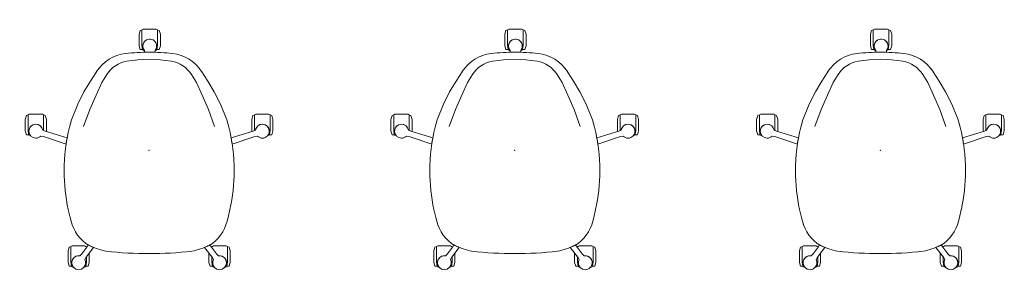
# Model space of a CAD drawing. Header units: metres. Extents: x -0.35 to 2.34, y -0.33 to 0.36.
import ezdxf

# ---------------------------------------------------------------- set-up
doc = ezdxf.new("R2010")
doc.units = ezdxf.units.M
doc.header["$MEASUREMENT"] = 0
for name, color, linetype, lineweight in [('72_VITRA_CLASSIC_D2_CH_CASTORS', 7, 'Continuous', 5), ('72_VITRA_CLASSIC_D2_CH_FOOT', 7, 'Continuous', 5), ('72_VITRA_CLASSIC_D2_CH_SEAT', 7, 'Continuous', 5), ('D2SNAP', 1, 'Continuous', 5)]:
    doc.layers.add(name, color=color, linetype=linetype, lineweight=lineweight)
doc.layers.add('72_VITRA_INSERT', color=7, linetype='Continuous')

# ---------------------------------------------------------------- blocks, each defined once
blk = doc.blocks.new('72_VITRA_CLASSIC_D2_PSCC_SEAT')
at = {"layer": '72_VITRA_CLASSIC_D2_CH_SEAT'}
blk.add_lwpolyline([(0.1438356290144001, 0.2146835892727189), (0.1437245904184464, 0.2148580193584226, 0.2290894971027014), (0.0641040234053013, 0.26405878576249), (0.0641040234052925, 0.2640587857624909), (0.0641040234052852, 0.2640587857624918, 0.0309108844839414), (2.51289419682e-05, 0.2680240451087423), (2.51289419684e-05, 0.2680240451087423), (-2.51092479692e-05, 0.2680240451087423, 0.0308867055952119), (-0.0640541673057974, 0.2640649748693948), (-0.0641040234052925, 0.264058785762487, 0.2290894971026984), (-0.1437245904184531, 0.2148580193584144), (-0.1438356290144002, 0.2146835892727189), (-0.1604665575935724, 0.1889987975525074), (-0.1780763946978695, 0.1598229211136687), (-0.1949521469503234, 0.1261582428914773), (-0.2123168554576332, 0.0833915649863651), (-0.2179422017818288, 0.0631929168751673), (-0.2180094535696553, 0.0629214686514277, 0.0607901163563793), (-0.2325027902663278, -0.0558460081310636), (-0.2325027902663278, -0.0564120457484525), (-0.2325027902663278, -0.0564120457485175, 0.0536989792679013), (-0.2211752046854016, -0.1615809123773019), (-0.2211214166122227, -0.1618277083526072), (-0.2162299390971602, -0.1837720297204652), (-0.213295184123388, -0.1932480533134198), (-0.2132746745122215, -0.1933345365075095, 0.2054976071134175), (-0.163952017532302, -0.2598292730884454), (-0.1639518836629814, -0.2598293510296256, 0.0566604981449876), (-0.1170273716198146, -0.2756538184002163), (-0.1170273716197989, -0.2756538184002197, 0.0271974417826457), (-2.11208654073e-05, -0.2820230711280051), (2.1113243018e-05, -0.2820230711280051, 0.0271876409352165), (0.1169853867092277, -0.2756584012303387), (0.1170273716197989, -0.2756538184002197, 0.0566604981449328), (0.163951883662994, -0.2598293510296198, 0.2054982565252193), (0.2132746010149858, -0.1933343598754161), (0.2162299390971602, -0.1837720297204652), (0.2211214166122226, -0.1618277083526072), (0.2211752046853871, -0.1615809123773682), (0.2211752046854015, -0.1615809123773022, 0.0536989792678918), (0.2325027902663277, -0.0564120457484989), (0.2325027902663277, -0.0558460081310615), (0.2325027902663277, -0.0558460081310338, 0.0607901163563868), (0.2180094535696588, 0.0629214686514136), (0.2179422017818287, 0.0631929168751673), (0.2123168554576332, 0.0833915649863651), (0.1949521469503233, 0.1261582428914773), (0.1780763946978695, 0.1598229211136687), (0.1604665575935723, 0.1889987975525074)], format="xyb", close=True, dxfattribs=at)
blk.add_lwpolyline([(0.1792399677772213, 0.064693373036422), (0.1622589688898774, 0.1116275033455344), (0.1451031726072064, 0.1510091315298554), (0.1291945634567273, 0.1850499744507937), (0.1160422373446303, 0.2068281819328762, 0.209904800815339), (0.0609085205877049, 0.24335734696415, 0.0850348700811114), (-0.0609085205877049, 0.24335734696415, 0.2099048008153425), (-0.1160422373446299, 0.2068281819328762), (-0.1291945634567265, 0.1850499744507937), (-0.1451031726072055, 0.1510091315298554), (-0.162258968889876, 0.1116275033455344), (-0.179239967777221, 0.064693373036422)], format="xyb", dxfattribs=at)
at = {"layer": 'D2SNAP', "linetype": 'Continuous'}
blk.add_point((0, 0), dxfattribs=at)
blk = doc.blocks.new('72_VITRA_CLASSIC_D2_PSCC_FEET')
at = {"layer": '72_VITRA_CLASSIC_D2_CH_FOOT'}
for points in [[(-0.0126597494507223, 0.2678704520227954, -0.0060780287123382), (-2.51092479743e-05, 0.2680240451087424), (-2.51092479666e-05, 0.2680240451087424), (2.50514632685e-05, 0.2680240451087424, -0.0077876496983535), (0.01621239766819, 0.2677719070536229), (0.0162625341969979, 0.2677703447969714), (0.0164067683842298, 0.2725807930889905, 0.4142135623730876), (0.0139660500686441, 0.2993395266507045, 0.4142135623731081), (-0.0127926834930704, 0.2968988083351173, 0.3594681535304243), (-0.0128959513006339, 0.2727058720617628)], [(-0.2270722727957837, 0.0171916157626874, -0.0085181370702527), (-0.2243007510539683, 0.0337881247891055), (-0.2842858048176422, 0.0520329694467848), (-0.2910005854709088, 0.05537464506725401, 0.3668804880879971), (-0.3097446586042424, 0.0712675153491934, 0.4142135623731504), (-0.3287444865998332, 0.0522676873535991, 0.414213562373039), (-0.3097446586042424, 0.0332678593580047, 0.1996455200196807), (-0.2962719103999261, 0.0388707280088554), (-0.2888359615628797, 0.0377396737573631)], [(0.2270722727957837, 0.0171916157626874, 0.0085181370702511), (0.2243007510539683, 0.0337881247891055), (0.2842858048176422, 0.0520329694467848), (0.2910005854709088, 0.05537464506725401, -0.3668804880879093), (0.3097446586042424, 0.0712675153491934, -0.4142135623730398), (0.3287444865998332, 0.0522676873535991, -0.4142135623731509), (0.3097446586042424, 0.0332678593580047, -0.1996455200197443), (0.2962719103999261, 0.0388707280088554), (0.2888359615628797, 0.0377396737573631)], [(-0.1518052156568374, -0.2650836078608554, -0.0150980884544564), (-0.163952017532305, -0.2598292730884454, -0.0069984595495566), (-0.1664704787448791, -0.2583153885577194), (-0.1707001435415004, -0.2641363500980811), (-0.1842753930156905, -0.2828188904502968), (-0.1896272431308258, -0.2881038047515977, 0.0400370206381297), (-0.1926554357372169, -0.2878609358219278, 0.414213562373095), (-0.2116552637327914, -0.3068607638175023, 0.414213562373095), (-0.1926554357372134, -0.3258605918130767, 0.414213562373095), (-0.173655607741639, -0.3068607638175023, 0.1164959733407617), (-0.1756635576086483, -0.2983596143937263), (-0.1721942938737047, -0.2917098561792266)], [(0.1518052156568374, -0.2650836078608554, 0.0150980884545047), (0.163952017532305, -0.2598292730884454, 0.0069984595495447), (0.1664704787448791, -0.2583153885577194), (0.1707001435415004, -0.2641363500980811), (0.1842753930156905, -0.2828188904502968), (0.1896272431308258, -0.2881038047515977, -0.0400370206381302), (0.1926554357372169, -0.2878609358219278, -0.414213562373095), (0.2116552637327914, -0.3068607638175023, -0.414213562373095), (0.1926554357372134, -0.3258605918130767, -0.414213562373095), (0.173655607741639, -0.3068607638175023, -0.1164959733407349), (0.1756635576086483, -0.2983596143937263), (0.1721942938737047, -0.2917098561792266)]]:
    blk.add_lwpolyline(points, format="xyb", close=True, dxfattribs=at)
at = {"layer": 'D2SNAP', "linetype": 'Continuous'}
blk.add_point((0, 0), dxfattribs=at)
blk = doc.blocks.new('72_VITRA_CLASSIC_D2_PSCC_CASTORS')
at = {"layer": '72_VITRA_CLASSIC_D2_CH_CASTORS'}
for points in [[(-0.0194939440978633, 0.2863693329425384), (-0.017851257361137, 0.275436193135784), (-0.0176538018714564, 0.2750784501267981), (-0.0240409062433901, 0.2751539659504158), (-0.0271349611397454, 0.2855104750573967), (-0.0271309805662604, 0.3170854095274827), (-0.0240476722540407, 0.3274449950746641), (-0.0194874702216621, 0.3291624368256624), (-0.019492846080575, 0.2863595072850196)], [(-0.2139564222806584, -0.3052312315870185), (-0.2123137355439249, -0.3161643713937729), (-0.2121162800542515, -0.3165221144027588), (-0.2185033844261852, -0.3164465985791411), (-0.2215974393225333, -0.3060900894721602), (-0.2215934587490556, -0.2745151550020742), (-0.2185101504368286, -0.2641555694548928), (-0.21394994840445, -0.2624381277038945), (-0.2139553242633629, -0.3052410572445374)], [(0.2139564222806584, -0.3052312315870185), (0.2123137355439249, -0.3161643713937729), (0.2121162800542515, -0.3165221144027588), (0.2185033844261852, -0.3164465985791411), (0.2215974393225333, -0.3060900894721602), (0.2215934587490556, -0.2745151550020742), (0.2185101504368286, -0.2641555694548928), (0.21394994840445, -0.2624381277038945), (0.2139553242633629, -0.3052410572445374)]]:
    blk.add_lwpolyline(points, dxfattribs=at)
for points in [[(-0.019492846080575, 0.2863595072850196), (-0.0194874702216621, 0.3291624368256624), (-0.0160152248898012, 0.3311720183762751), (0.0196437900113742, 0.331167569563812), (0.0231155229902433, 0.3291570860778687), (0.0231101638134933, 0.2864264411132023), (0.0214917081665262, 0.27548183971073), (0.0203970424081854, 0.2734875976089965), (0.0176392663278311, 0.2725443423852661), (0.0164067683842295, 0.2725807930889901, 0.6342753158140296), (0.0018881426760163, 0.3037394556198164, 0.6342753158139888), (-0.0128959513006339, 0.2727058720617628), (-0.014367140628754, 0.2726349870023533), (-0.0167519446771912, 0.273444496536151), (-0.017851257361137, 0.275436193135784), (-0.0194939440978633, 0.2863693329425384)], [(-0.2139553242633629, -0.3052410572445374), (-0.21394994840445, -0.2624381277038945), (-0.2104777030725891, -0.2604285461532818), (-0.1762896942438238, -0.2604328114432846), (-0.1759224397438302, -0.2607330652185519), (-0.1707001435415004, -0.2641363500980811), (-0.1842753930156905, -0.2828188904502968), (-0.1896272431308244, -0.288103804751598, 0.7112835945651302), (-0.2066582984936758, -0.3197026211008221), (-0.2112144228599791, -0.3181560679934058), (-0.2123137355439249, -0.3161643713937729), (-0.2139564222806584, -0.3052312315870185)], [(0.2139553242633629, -0.3052410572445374), (0.21394994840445, -0.2624381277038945), (0.2104777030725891, -0.2604285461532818), (0.1762896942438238, -0.2604328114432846), (0.1759224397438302, -0.2607330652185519), (0.1707001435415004, -0.2641363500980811), (0.1842753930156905, -0.2828188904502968), (0.1896272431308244, -0.288103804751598, -0.7112835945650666), (0.2066582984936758, -0.3197026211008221), (0.2112144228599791, -0.3181560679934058), (0.2123137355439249, -0.3161643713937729), (0.2139564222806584, -0.3052312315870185)]]:
    blk.add_lwpolyline(points, format="xyb", dxfattribs=at)
for points in [[(0.0212950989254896, 0.2751236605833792), (0.0214917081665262, 0.27548183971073), (0.0231101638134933, 0.2864264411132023), (0.0231155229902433, 0.3291570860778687), (0.0276743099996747, 0.3274385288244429), (0.0307560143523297, 0.3170781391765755), (0.0307520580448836, 0.2855777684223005), (0.0276810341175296, 0.2752140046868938)], [(-0.3310477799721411, 0.0539543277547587), (-0.3294293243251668, 0.0430097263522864), (-0.3292327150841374, 0.0426515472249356), (-0.3356186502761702, 0.0427418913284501), (-0.3386896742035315, 0.0531056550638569), (-0.3386936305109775, 0.0846060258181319), (-0.3356119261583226, 0.0949664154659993), (-0.3310531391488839, 0.0966849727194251)], [(-0.2838899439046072, 0.0949728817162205), (-0.2884501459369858, 0.0966903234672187), (-0.288444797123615, 0.0541027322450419), (-0.2842858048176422, 0.0520329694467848), (-0.281368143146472, 0.0511455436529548), (-0.2808026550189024, 0.053038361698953), (-0.2808066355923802, 0.084613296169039)], [(0.2838899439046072, 0.0949728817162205), (0.2884501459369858, 0.0966903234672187), (0.288444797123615, 0.0541027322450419), (0.2842858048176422, 0.0520329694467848), (0.281368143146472, 0.0511455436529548), (0.2808026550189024, 0.053038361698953), (0.2808066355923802, 0.084613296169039)], [(0.3310477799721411, 0.0539543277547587), (0.3294293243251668, 0.0430097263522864), (0.3292327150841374, 0.0426515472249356), (0.3356186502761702, 0.0427418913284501), (0.3386896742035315, 0.0531056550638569), (0.3386936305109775, 0.0846060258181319), (0.3356119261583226, 0.0949664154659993), (0.3310531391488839, 0.0966849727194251)], [(-0.1713523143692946, -0.3051741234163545), (-0.172970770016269, -0.3161187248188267), (-0.1731673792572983, -0.3164769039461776), (-0.1667814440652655, -0.3163865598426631), (-0.1637104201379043, -0.3060227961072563), (-0.1637072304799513, -0.2806265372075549), (-0.1713504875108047, -0.2906079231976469)], [(0.1713523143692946, -0.3051741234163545), (0.172970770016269, -0.3161187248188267), (0.1731673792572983, -0.3164769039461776), (0.1667814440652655, -0.3163865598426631), (0.1637104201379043, -0.3060227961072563), (0.1637072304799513, -0.2806265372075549), (0.1713504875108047, -0.2906079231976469)]]:
    blk.add_lwpolyline(points, close=True, dxfattribs=at)
for points in [[(-0.3294293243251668, 0.0430097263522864), (-0.3310477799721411, 0.0539543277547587), (-0.3310531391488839, 0.0966849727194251), (-0.3275814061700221, 0.0986954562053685), (-0.2919223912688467, 0.0986999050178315), (-0.2884501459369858, 0.0966903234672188), (-0.288444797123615, 0.0541027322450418), (-0.2910005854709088, 0.05537464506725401, 0.5012780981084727), (-0.3180456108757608, 0.0693582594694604, 0.5012780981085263), (-0.3237750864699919, 0.0394559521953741), (-0.3283346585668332, 0.0410154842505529)], [(0.3294293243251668, 0.0430097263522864), (0.3310477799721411, 0.0539543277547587), (0.3310531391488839, 0.0966849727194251), (0.3275814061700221, 0.0986954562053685), (0.2919223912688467, 0.0986999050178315), (0.2884501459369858, 0.0966903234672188), (0.288444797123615, 0.0541027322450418), (0.2910005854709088, 0.05537464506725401, -0.5012780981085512), (0.3180456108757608, 0.0693582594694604, -0.5012780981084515), (0.3237750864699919, 0.0394559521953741), (0.3283346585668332, 0.0410154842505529)], [(-0.1713504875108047, -0.2906079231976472), (-0.1713523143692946, -0.3051741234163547), (-0.172970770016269, -0.3161187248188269), (-0.1740654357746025, -0.3181129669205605), (-0.1786250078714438, -0.3196724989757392, 0.3104103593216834), (-0.1756635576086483, -0.2983596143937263), (-0.1721942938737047, -0.2917098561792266)], [(0.1713504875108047, -0.2906079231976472), (0.1713523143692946, -0.3051741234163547), (0.172970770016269, -0.3161187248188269), (0.1740654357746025, -0.3181129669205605), (0.1786250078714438, -0.3196724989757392, -0.310410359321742), (0.1756635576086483, -0.2983596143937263), (0.1721942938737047, -0.2917098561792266)]]:
    blk.add_lwpolyline(points, format="xyb", close=True, dxfattribs=at)
at = {"layer": 'D2SNAP', "linetype": 'Continuous'}
blk.add_point((0, 0), dxfattribs=at)
blk = doc.blocks.new('72vitra_classic20DE0C3971D2341FCAB8661F502B32F6E')
for name in ['72_VITRA_CLASSIC_D2_PSCC_CASTORS', '72_VITRA_CLASSIC_D2_PSCC_FEET', '72_VITRA_CLASSIC_D2_PSCC_SEAT']:
    blk.add_blockref(name, (0, 0))
blk = doc.blocks.new('XCAD037668851BCBF4A337016F5B772BEB4DB6')
at = {"color": 7}
blk.add_blockref('72vitra_classic20DE0C3971D2341FCAB8661F502B32F6E', (0, 0), dxfattribs=at)
blk = doc.blocks.new('72vitra_classic209CCDC973B694E35B340BD1309826E71')
for name in ['72_VITRA_CLASSIC_D2_PSCC_CASTORS', '72_VITRA_CLASSIC_D2_PSCC_FEET', '72_VITRA_CLASSIC_D2_PSCC_SEAT']:
    blk.add_blockref(name, (0, 0))
blk = doc.blocks.new('XCAD036BE9E409B77DD9D217C36B105510C505')
at = {"color": 7}
blk.add_blockref('72vitra_classic209CCDC973B694E35B340BD1309826E71', (0, 0), dxfattribs=at)
blk = doc.blocks.new('72vitra_classic2C5FD5721EFFF468EA606B424C720D969')
for name in ['72_VITRA_CLASSIC_D2_PSCC_CASTORS', '72_VITRA_CLASSIC_D2_PSCC_FEET', '72_VITRA_CLASSIC_D2_PSCC_SEAT']:
    blk.add_blockref(name, (0, 0))
blk = doc.blocks.new('XCAD031FFE9E31BDA5EEA8D822A431F1C8B58C')
at = {"color": 7}
blk.add_blockref('72vitra_classic2C5FD5721EFFF468EA606B424C720D969', (0, 0), dxfattribs=at)

msp = doc.modelspace()

# ---------------------------------------------------------------- block references
at = {"layer": '72_VITRA_INSERT'}
for name, p in [('XCAD037668851BCBF4A337016F5B772BEB4DB6', (0, 0)), ('XCAD031FFE9E31BDA5EEA8D822A431F1C8B58C', (1, 0)), ('XCAD036BE9E409B77DD9D217C36B105510C505', (2, 0))]:
    msp.add_blockref(name, p, dxfattribs=at)

doc.saveas('drawing.dxf')
